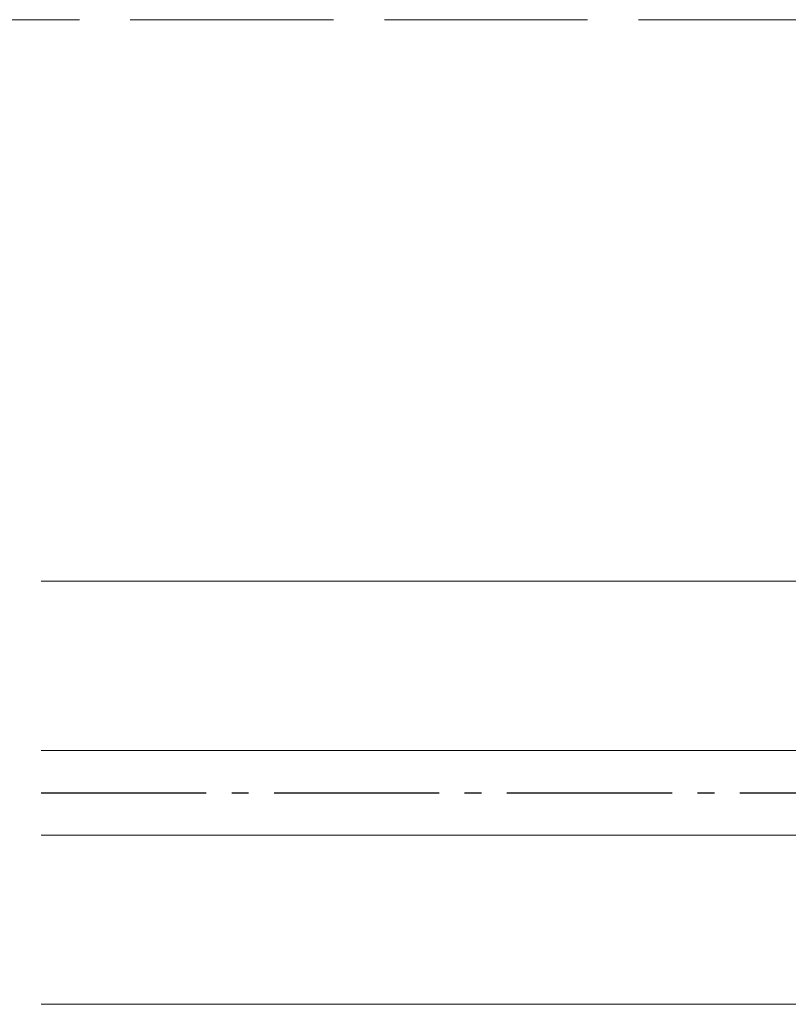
# Model space of a CAD drawing. Header units: inches. Extents: x 44881 to 156022, y 58140 to 83978.
# Tile 144 of 256: x 101345 to 101390, y 72373 to 72431. Entities that reach past the tile are written whole.
import ezdxf

# ---------------------------------------------------------------- set-up
doc = ezdxf.new("R2010")
doc.units = ezdxf.units.IN
doc.linetypes.add('ACAD_ISO02W100', pattern=[15, 12, -3])
doc.linetypes.add('AM_DIN_G_W050', pattern=[13.75, 9.75, -1.5, 1, -1.5])
for name, color, linetype, lineweight in [('!_A_01_TENKÁ', 8, 'Continuous', 13), ('!_A_03_ČIARKOVANÁ', 41, 'ACAD_ISO02W100', 13), ('AM_7', 4, 'AM_DIN_G_W050', 25)]:
    doc.layers.add(name, color=color, linetype=linetype, lineweight=lineweight)

msp = doc.modelspace()

# ---------------------------------------------------------------- linework, layer by layer
at = {"layer": '!_A_01_TENKÁ', "color": 14, "true_color": 0xa30000}
for p, q in [((101346.272, 72397.624), (101415.794, 72397.624)), ((101415.794, 72387.624), (101346.272, 72387.624)), ((101346.272, 72382.624), (101415.794, 72382.624)), ((101415.794, 72372.624), (101346.272, 72372.624))]:
    msp.add_line(p, q, dxfattribs=at)
at = {"layer": '!_A_03_ČIARKOVANÁ', "color": 14, "true_color": 0xa30000}
msp.add_lwpolyline([(93326.536, 72430.783), (109629.536, 72430.783)], dxfattribs=at)
at = {"layer": 'AM_7', "color": 14, "true_color": 0xa30000}
msp.add_line((101346.272, 72385.124), (101439.494, 72385.124), dxfattribs=at)

doc.saveas('drawing.dxf')
